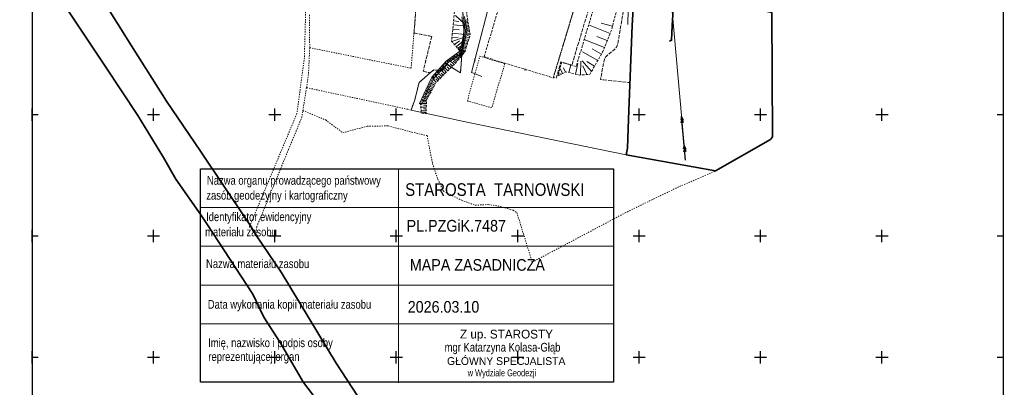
# Model space of a CAD drawing. Header units: metres. Extents: x 7477116 to 7525112, y 5510197 to 5567455.
# Tile 6 of 18: x 7495995 to 7496400, y 5531538 to 5531689. Entities that reach past the tile are written whole.
import ezdxf
from ezdxf.enums import TextEntityAlignment as Align

# ---------------------------------------------------------------- set-up
doc = ezdxf.new("R2010")
doc.units = ezdxf.units.M
for name, pattern in [('1.0_0.5', [1.5, 1, -0.5]), ('1.5_0.5', [2, 1.5, -0.5]), ('219-500', [0]), ('egba01_500', [0]), ('egkk-500', [2, 1.5, -0.5]), ('egug-500', [1, 0.5, -0.5]), ('otwm_500', [0]), ('suep_sn_500', [0])]:
    doc.linetypes.add(name, pattern=pattern)
doc.layers.get('0').update_dxf_attribs({"color": 2, "lineweight": 5})
doc.styles.get("Standard").update_dxf_attribs({"font": 'Working1250', "width": 0.75})

# ---------------------------------------------------------------- blocks, each defined once
blk = doc.blocks.new('203')
at = {"linetype": 'Continuous', "lineweight": 0}
h = blk.add_hatch(color=0, dxfattribs=at)
edge = h.paths.add_edge_path()
edge.add_arc((0, 0), 0.045, 0, 360)
blk = doc.blocks.new('SUEP2')
at = {"color": 0, "linetype": 'Continuous'}
for p, q in [((0, 0), (6.027, 0)), ((5.027, 0), (3.527, 0.5)), ((5.027, 0), (3.527, -0.5)), ((6.027, 0), (4.527, 0.5)), ((6.027, 0), (4.527, -0.5)), ((6.027, 0), (18.027, 0)), ((17.027, 0), (15.527, 0.5)), ((17.027, 0), (15.527, -0.5)), ((18.027, 0), (16.527, 0.5)), ((18.027, 0), (16.527, -0.5))]:
    blk.add_line(p, q, dxfattribs=at)
blk = doc.blocks.new('RAMKA500KP')
at = {"color": 0}
for p, q in [((0, 247.5), (0, 250)), ((0, 250), (2.5, 250)), ((47.5, 250), (52.5, 250)), ((50, 247.5), (50, 250)), ((97.5, 250), (102.5, 250)), ((100, 247.5), (100, 250)), ((147.5, 250), (152.5, 250)), ((150, 247.5), (150, 250)), ((197.5, 250), (202.5, 250)), ((200, 247.5), (200, 250)), ((247.5, 250), (252.5, 250)), ((250, 247.5), (250, 250)), ((297.5, 250), (302.5, 250)), ((300, 247.5), (300, 250)), ((347.5, 250), (352.5, 250)), ((350, 247.5), (350, 250)), ((397.5, 250), (400, 250)), ((400, 247.5), (400, 250)), ((0, 197.5), (0, 202.5)), ((0, 200), (2.5, 200)), ((47.5, 200), (52.5, 200)), ((50, 197.5), (50, 202.5)), ((97.5, 200), (102.5, 200)), ((100, 197.5), (100, 202.5)), ((147.5, 200), (152.5, 200)), ((150, 197.5), (150, 202.5)), ((197.5, 200), (202.5, 200)), ((200, 197.5), (200, 202.5)), ((247.5, 200), (252.5, 200)), ((250, 197.5), (250, 202.5)), ((297.5, 200), (302.5, 200)), ((300, 197.5), (300, 202.5)), ((347.5, 200), (352.5, 200)), ((350, 197.5), (350, 202.5)), ((397.5, 200), (400, 200)), ((400, 197.5), (400, 202.5)), ((0, 147.5), (0, 152.5)), ((50, 147.5), (50, 152.5)), ((100, 147.5), (100, 152.5)), ((150, 147.5), (150, 152.5)), ((200, 147.5), (200, 152.5)), ((250, 147.5), (250, 152.5)), ((300, 147.5), (300, 152.5)), ((350, 147.5), (350, 152.5)), ((400, 147.5), (400, 152.5)), ((0, 150), (2.5, 150)), ((47.5, 150), (52.5, 150)), ((97.5, 150), (102.5, 150)), ((147.5, 150), (152.5, 150)), ((197.5, 150), (202.5, 150)), ((247.5, 150), (252.5, 150)), ((297.5, 150), (302.5, 150)), ((347.5, 150), (352.5, 150)), ((397.5, 150), (400, 150)), ((0, 97.5), (0, 102.5)), ((50, 97.5), (50, 102.5)), ((100, 97.5), (100, 102.5)), ((150, 97.5), (150, 102.5)), ((200, 97.5), (200, 102.5)), ((250, 97.5), (250, 102.5)), ((300, 97.5), (300, 102.5)), ((350, 97.5), (350, 102.5)), ((400, 97.5), (400, 102.5)), ((0, 100), (2.5, 100)), ((47.5, 100), (52.5, 100)), ((97.5, 100), (102.5, 100)), ((147.5, 100), (152.5, 100)), ((197.5, 100), (202.5, 100)), ((247.5, 100), (252.5, 100)), ((297.5, 100), (302.5, 100)), ((347.5, 100), (352.5, 100)), ((397.5, 100), (400, 100)), ((0, 47.5), (0, 52.5)), ((0, 50), (2.5, 50)), ((47.5, 50), (52.5, 50)), ((50, 47.5), (50, 52.5)), ((97.5, 50), (102.5, 50)), ((100, 47.5), (100, 52.5)), ((147.5, 50), (152.5, 50)), ((150, 47.5), (150, 52.5)), ((197.5, 50), (202.5, 50)), ((200, 47.5), (200, 52.5)), ((247.5, 50), (252.5, 50)), ((250, 47.5), (250, 52.5)), ((297.5, 50), (302.5, 50)), ((300, 47.5), (300, 52.5)), ((347.5, 50), (352.5, 50)), ((350, 47.5), (350, 52.5)), ((397.5, 50), (400, 50)), ((400, 47.5), (400, 52.5)), ((0, 0), (0, 2.5)), ((0, 0), (2.5, 0)), ((47.5, 0), (52.5, 0)), ((50, 0), (50, 2.5)), ((97.5, 0), (102.5, 0)), ((100, 0), (100, 2.5)), ((147.5, 0), (152.5, 0)), ((150, 0), (150, 2.5)), ((197.5, 0), (202.5, 0)), ((200, 0), (200, 2.5)), ((247.5, 0), (252.5, 0)), ((250, 0), (250, 2.5)), ((297.5, 0), (302.5, 0)), ((300, 0), (300, 2.5)), ((347.5, 0), (352.5, 0)), ((350, 0), (350, 2.5)), ((397.5, 0), (400, 0)), ((400, 0), (400, 2.5))]:
    blk.add_line(p, q, dxfattribs=at)
at = {"color": 0, "flags": 128}
blk.add_lwpolyline([(0, 0), (400, 0), (400, 250), (0, 250)], close=True, dxfattribs=at)

msp = doc.modelspace()

# ---------------------------------------------------------------- linework, layer by layer
at = {"layer": '217-kontur klasyfikacyjny', "color": 92, "linetype": 'egkk-500', "lineweight": 18, "flags": 128}
for points in [[(7496159.06, 5531705.33), (7496157.27, 5531683.64)], [(7496178.05, 5531687.48), (7496174.33, 5531690.91)], [(7496177.42, 5531679.8), (7496178.05, 5531687.48)], [(7496157.27, 5531683.64), (7496164.56, 5531682.25)], [(7496164.56, 5531682.25), (7496161.09, 5531667.91)], [(7496176.39, 5531667.29), (7496177.42, 5531679.8)], [(7496168.99, 5531668.14), (7496170.87, 5531670.73)], [(7496170.87, 5531670.73), (7496176.39, 5531667.29)], [(7496161.09, 5531667.91), (7496163.93, 5531667.2)], [(7496163.93, 5531667.2), (7496165.43, 5531668.42)], [(7496165.43, 5531668.42), (7496168.99, 5531668.14)]]:
    msp.add_lwpolyline(points, dxfattribs=at)
at = {"layer": '218-kontur użytku gruntowego', "color": 94, "linetype": 'egug-500', "lineweight": 18, "flags": 128}
for points in [[(7496113.2, 5531711.35), (7496112.13, 5531673.39)], [(7496157.27, 5531683.64), (7496159.06, 5531705.33)], [(7496246.25, 5531663.2), (7496247.42, 5531696.33)], [(7496114.33, 5531677.58), (7496114.23, 5531691.1)], [(7496174.33, 5531690.91), (7496178.05, 5531687.48)], [(7496178.05, 5531687.48), (7496177.42, 5531679.8)], [(7496156.08, 5531669.14), (7496157.27, 5531683.64)], [(7496157.27, 5531683.64), (7496164.56, 5531682.25)], [(7496164.56, 5531682.25), (7496161.09, 5531667.91)], [(7496113.84, 5531666.97), (7496114.33, 5531677.58)], [(7496114.33, 5531677.58), (7496156.08, 5531669.14)], [(7496177.42, 5531679.8), (7496176.39, 5531667.29)], [(7496112.13, 5531673.39), (7496109.06, 5531650.46)], [(7496179.25, 5531655.62), (7496184.46, 5531674.06)], [(7496184.46, 5531674.06), (7496194.7, 5531671.01)], [(7496170.87, 5531670.73), (7496168.99, 5531668.14)], [(7496176.39, 5531667.29), (7496170.87, 5531670.73)], [(7496194.7, 5531671.01), (7496189.29, 5531652.8)], [(7496113.03, 5531661.13), (7496113.84, 5531666.97)], [(7496163.93, 5531667.2), (7496159.4, 5531663.27)], [(7496161.09, 5531667.91), (7496163.93, 5531667.2)], [(7496165.43, 5531668.42), (7496163.93, 5531667.2)], [(7496168.99, 5531668.14), (7496165.43, 5531668.42)], [(7496111.52, 5531651.68), (7496113.03, 5531661.13)], [(7496154.68, 5531652.2), (7496113.03, 5531661.13)], [(7496159.4, 5531663.27), (7496157.49, 5531655.65)], [(7496245.22, 5531636.21), (7496246.25, 5531663.2)], [(7496157.49, 5531655.65), (7496156.05, 5531651.9)], [(7496189.29, 5531652.8), (7496179.25, 5531655.62)], [(7496109.06, 5531650.46), (7496089.58, 5531603.95)], [(7496111.05, 5531648.77), (7496111.52, 5531651.68)], [(7496111.52, 5531651.68), (7496120.92, 5531647.81)], [(7496156.05, 5531651.9), (7496154.68, 5531652.2)], [(7496105.61, 5531635.62), (7496111.05, 5531648.77)], [(7496120.92, 5531647.81), (7496124.82, 5531644.9)], [(7496124.82, 5531644.9), (7496127.98, 5531642.53)], [(7496127.98, 5531642.53), (7496138.01, 5531645.23)], [(7496138.01, 5531645.23), (7496146.63, 5531645.35)], [(7496146.63, 5531645.35), (7496156.38, 5531642.81)], [(7496156.38, 5531642.81), (7496162.69, 5531641.35)], [(7496162.69, 5531641.35), (7496164, 5531634.55)], [(7496092.52, 5531603.77), (7496105.61, 5531635.62)], [(7496164, 5531634.55), (7496164.9, 5531629.85)], [(7496244.66, 5531633.41), (7496245.22, 5531636.21)], [(7496281.42, 5531626.82), (7496244.66, 5531633.41)], [(7496164.9, 5531629.85), (7496167.09, 5531623.41)], [(7496274.3, 5531623.64), (7496281.42, 5531626.82)], [(7496167.09, 5531623.41), (7496169.43, 5531618.37)], [(7496266.67, 5531620.42), (7496274.3, 5531623.64)], [(7496169.43, 5531618.37), (7496176.92, 5531614.73)], [(7496245.14, 5531609.99), (7496266.67, 5531620.42)], [(7496176.92, 5531614.73), (7496182.53, 5531612.64)], [(7496182.53, 5531612.64), (7496187.89, 5531612.97)], [(7496187.89, 5531612.97), (7496192.82, 5531612.17)], [(7496192.82, 5531612.17), (7496198.11, 5531610.57)], [(7496198.11, 5531610.57), (7496199.64, 5531609.61)], [(7496199.64, 5531609.61), (7496199.93, 5531608.66)], [(7496199.93, 5531608.66), (7496205.97, 5531589.2)], [(7496208.7, 5531590.65), (7496245.14, 5531609.99)], [(7496089.58, 5531603.95), (7496092.24, 5531600.21)], [(7496092.24, 5531600.21), (7496092.52, 5531603.77)], [(7496205.97, 5531589.2), (7496208.7, 5531590.65)]]:
    msp.add_lwpolyline(points, dxfattribs=at)
at = {"layer": '219-działka ewidencyjna', "color": 7, "linetype": '219-500', "lineweight": 18, "flags": 128}
for points in [[(7496246.25, 5531663.2), (7496247.42, 5531696.33)], [(7496174.33, 5531690.91), (7496178.05, 5531687.48)], [(7496177.42, 5531679.8), (7496178.05, 5531687.48)], [(7496176.39, 5531667.29), (7496177.42, 5531679.8)], [(7496168.99, 5531668.14), (7496170.87, 5531670.73)], [(7496170.87, 5531670.73), (7496176.39, 5531667.29)], [(7496159.4, 5531663.27), (7496163.93, 5531667.2)], [(7496163.93, 5531667.2), (7496165.43, 5531668.42)], [(7496165.43, 5531668.42), (7496168.99, 5531668.14)], [(7496157.49, 5531655.65), (7496159.4, 5531663.27)], [(7496245.22, 5531636.21), (7496246.25, 5531663.2)], [(7496156.05, 5531651.9), (7496157.49, 5531655.65)], [(7496156.05, 5531651.9), (7496179.68, 5531646.82)], [(7496179.68, 5531646.82), (7496244.66, 5531633.41)], [(7496244.66, 5531633.41), (7496245.22, 5531636.21)]]:
    msp.add_lwpolyline(points, dxfattribs=at)
at = {"layer": 'Granica arkusza mapy', "color": 94, "linetype": 'egba01_500', "lineweight": 35, "flags": 128}
for points in [[(7495997.18, 5532172.66), (7495997.47, 5532162.99), (7495999.19, 5532152.84), (7496002.52, 5532132.97), (7496005.98, 5532112.41), (7496011.83, 5532075.41), (7496011.88, 5532071.09), (7496011.9, 5532069.01), (7496012.12, 5532044.21), (7496012.17, 5532038.22), (7496010.64, 5531995.82), (7496011.62, 5531988.42), (7496016.27, 5531982.65), (7496015.76, 5531974.66), (7496015.74, 5531973.33), (7496015.65, 5531969.03), (7496015.6, 5531966.01), (7496015.5, 5531964.29), (7496015.32, 5531961.31), (7496011.28, 5531883.73), (7496010.89, 5531878.09), (7496010.91, 5531863.06), (7496008.93, 5531836.17), (7496008.41, 5531813.73), (7496009.01, 5531802.38), (7496006.29, 5531761.65), (7496006.14, 5531746.83), (7496007.86, 5531736.78), (7496013.22, 5531724.4), (7496022.99, 5531707.27), (7496040.96, 5531678.34), (7496055.33, 5531655.6), (7496069.36, 5531634.9), (7496088.27, 5531606.71), (7496089.82, 5531604.39), (7496092.21, 5531600.53), (7496102.52, 5531585.14), (7496125.21, 5531547.59), (7496144.86, 5531517.44), (7496146.2, 5531515.09), (7496163.34, 5531484.54), (7496180.07, 5531457.22), (7496190.46, 5531438.94), (7496194.52, 5531431.93), (7496197.16, 5531423.82), (7496200.66, 5531417.5), (7496207.57, 5531397.29), (7496219.2, 5531366.19), (7496223.56, 5531367.92), (7496259.17, 5531382.04), (7496288.32, 5531393.79), (7496321.88, 5531404.71), (7496393.92, 5531427.08), (7496405.2, 5531430.78), (7496417.87, 5531435.62), (7496425.18, 5531436.12), (7496426.02, 5531442.63), (7496429.77, 5531447.63), (7496431.82, 5531449.22), (7496449.76, 5531463.14), (7496464.05, 5531475.3), (7496467.2, 5531481.29), (7496470.6, 5531487.75), (7496466.42, 5531507.2), (7496461, 5531522.9), (7496457.84, 5531530.04), (7496452.04, 5531539.59), (7496445.76, 5531557.58), (7496444.85, 5531576.23), (7496448.24, 5531586.28), (7496445.42, 5531604.05), (7496444.82, 5531607.87), (7496449.2, 5531622.27), (7496461.13, 5531647.18), (7496477.87, 5531674.05), (7496508.71, 5531716.88), (7496550.66, 5531768.73), (7496556.79, 5531768.64), (7496564.22, 5531768.54), (7496585.84, 5531793.12), (7496592.78, 5531799.45), (7496594.76, 5531801.26), (7496595.83, 5531802.23), (7496596.73, 5531804.1), (7496598.82, 5531808.39), (7496567.29, 5531820.99), (7496536.43, 5531835.97), (7496517.7, 5531847.86), (7496489.82, 5531870.16), (7496463.68, 5531893.03), (7496456.17, 5531906.49), (7496421.5, 5531947.68), (7496397.88, 5531949.8), (7496391.95, 5531989.03), (7496382.34, 5531986.84), (7496368.51, 5531973.84), (7496363.57, 5531978.27), (7496360.84, 5531980.81), (7496358.92, 5531982.62), (7496355.09, 5531986.21), (7496374.5, 5532007.5), (7496392.7, 5532025.95), (7496393.22, 5532032.52), (7496394.9, 5532053.8), (7496391.04, 5532097.19), (7496389.01, 5532154.63), (7496383.99, 5532163.11), (7496380.92, 5532193.48), (7496374.97, 5532206.57), (7496364.33, 5532215.07), (7496355.91, 5532228.85), (7496350.45, 5532236.31), (7496345.14, 5532240.81), (7496352.02, 5532237.48), (7496356.34, 5532235.4), (7496364.11, 5532231.63), (7496364.54, 5532245.84), (7496364.5, 5532248.74), (7496364.44, 5532252.83), (7496364.07, 5532277.75), (7496360.07, 5532280.29), (7496358.86, 5532280.94), (7496356.22, 5532282.34), (7496321.71, 5532298.53), (7496301.13, 5532308.18), (7496294.56, 5532311.38), (7496287.22, 5532314.94), (7496266.37, 5532325.05), (7496245.8, 5532335.46), (7496236.51, 5532340.17), (7496224.99, 5532346.01), (7496213.03, 5532351.85), (7496195.22, 5532359.6), (7496188.97, 5532362.32), (7496174.97, 5532369.07), (7496163.91, 5532374.4), (7496157.06, 5532373.8), (7496153.92, 5532374.89), (7496129.55, 5532383.42), (7496125.02, 5532385.28), (7496098.83, 5532396), (7496058.71, 5532413.67), (7496049.51, 5532417.32), (7496042.61, 5532396.32), (7496039.33, 5532384.44), (7496035.57, 5532364.58), (7496034.66, 5532361.51), (7496034.02, 5532358.25), (7496031.91, 5532348.97), (7496028.01, 5532331.19), (7496017.64, 5532284.49), (7496012.76, 5532262.48), (7496010.67, 5532253.1), (7496009.14, 5532246.42), (7496014.65, 5532252.21), (7496028.98, 5532261.48), (7496038.07, 5532271.28), (7496041.64, 5532272.19), (7496045.55, 5532271.44), (7496048.87, 5532268.84), (7496057.35, 5532261.95), (7496067.1, 5532252.2), (7496086.41, 5532230.42), (7496090.62, 5532225.4), (7496106.63, 5532206.32), (7496118.03, 5532190.5), (7496142.49, 5532157.04), (7496144.36, 5532154.13), (7496141.27, 5532147.62), (7496141.85, 5532136.24), (7496142.89, 5532115.9), (7496144.05, 5532093.2), (7496122.73, 5532096.14), (7496105.36, 5532099), (7496103.22, 5532121.4), (7496099.06, 5532142.17), (7496094.94, 5532162.95), (7496090.01, 5532183.82), (7496059.01, 5532224.52), (7496010.23, 5532230.27), (7496005.58, 5532230.82), (7496002.05, 5532211.9), (7495998.32, 5532193.97)], [(7495681.73, 5531731.52), (7495681.7, 5531717.94), (7495683.31, 5531689.54), (7495685.03, 5531673.65), (7495682.7, 5531651.88), (7495687.7, 5531651.62), (7495689.31, 5531648.71), (7495720.61, 5531602.95), (7495729.7, 5531588.75), (7495759.99, 5531543.63), (7495750.96, 5531537.62), (7495762.47, 5531520.3), (7495796.6, 5531468.15), (7495816.27, 5531455.32), (7495842.83, 5531465), (7495865.03, 5531473.63), (7495900.64, 5531487.28), (7495909.83, 5531445.92), (7495916.95, 5531414.63), (7495944.83, 5531412.97), (7495956.82, 5531412.41), (7495959.37, 5531404.71), (7495955.03, 5531364.36), (7495978.14, 5531356.82), (7496011.08, 5531397.35), (7496022.82, 5531395.24), (7496020.23, 5531379.38), (7496022.4, 5531378.77), (7496059.78, 5531369.37), (7496079.08, 5531364.03), (7496095.95, 5531362.74), (7496102.66, 5531361.55), (7496111.95, 5531358.13), (7496114.9, 5531357.17), (7496118.2, 5531356.09), (7496130.9, 5531343.66), (7496136.01, 5531337.79), (7496146.77, 5531334.25), (7496159.79, 5531348.86), (7496160.5, 5531350.03), (7496167.76, 5531371.04), (7496171.49, 5531382.25), (7496176, 5531400.9), (7496177.21, 5531413.68), (7496175.79, 5531429.88), (7496171.13, 5531442.94), (7496165.71, 5531451.93), (7496160.14, 5531459.32), (7496148.56, 5531477.39), (7496132.16, 5531503.69), (7496129.11, 5531508.38), (7496117.56, 5531532.12), (7496111.8, 5531539.63), (7496102.17, 5531556.11), (7496095.49, 5531566.49), (7496090.89, 5531575.95), (7496071.99, 5531604.96), (7496069.52, 5531608.67), (7496059.25, 5531623.42), (7496054.17, 5531632.38), (7496043.5, 5531649.61), (7496030.05, 5531669.93), (7496010, 5531700.18), (7496006.79, 5531702.14), (7496002.87, 5531706.92), (7495993.64, 5531735.26), (7495989.87, 5531752.13), (7495989.73, 5531757.63), (7495990.78, 5531797.47), (7495991.11, 5531829.66), (7495992.98, 5531854.49), (7495993.15, 5531854.46), (7495995.1, 5531884.2), (7495994.68, 5531884.27), (7495972.39, 5531888.2), (7495968.94, 5531888.81), (7495950.14, 5531892.12), (7495947.82, 5531892.64), (7495908.07, 5531899.54), (7495892.82, 5531901.43), (7495887.12, 5531902.94), (7495883.96, 5531903.59), (7495871.51, 5531906.27), (7495857.69, 5531909.87), (7495851.89, 5531913.67), (7495835.76, 5531920.12), (7495833.33, 5531920.92), (7495816.83, 5531926.39), (7495816.99, 5531929.05), (7495807.51, 5531930.87), (7495795.85, 5531932.38), (7495784.48, 5531932.99), (7495749.41, 5531930.97), (7495737.74, 5531930.36), (7495732.78, 5531928.76), (7495727.33, 5531926.55), (7495722.23, 5531923.37), (7495721.9, 5531920.47), (7495724.53, 5531913.81), (7495731.81, 5531897.87), (7495735.3, 5531894.07), (7495745.57, 5531885.92), (7495751.98, 5531877.82), (7495752.47, 5531868.94), (7495747.84, 5531855.33), (7495740.29, 5531845.2), (7495725.22, 5531832.1), (7495715.03, 5531813.86), (7495704.28, 5531788.64), (7495702.68, 5531783.02), (7495694.28, 5531768.19), (7495686.07, 5531755.98), (7495682.2, 5531745.32), (7495681.77, 5531736.58)], [(7496244.64, 5531633.44), (7496245.15, 5531636.13), (7496245.6, 5531648.08), (7496247.19, 5531686.79), (7496247.68, 5531696.15), (7496254.45, 5531695.64), (7496259.54, 5531695.28), (7496260.98, 5531695.13), (7496266.44, 5531694.49), (7496273.68, 5531694.2), (7496290.25, 5531693.28), (7496297.02, 5531692.58), (7496302.54, 5531692.48), (7496304.66, 5531692.06), (7496304.93, 5531640.89), (7496304.07, 5531639.72), (7496281.39, 5531626.86)]]:
    msp.add_lwpolyline(points, close=True, dxfattribs=at)
at = {"layer": 'obszar utwardzony', "color": 7, "linetype": '1.5_0.5', "lineweight": 18, "flags": 128}
for points in [[(7496219.91, 5531742.7), (7496227.86, 5531743.55), (7496244.44, 5531745.61), (7496247.35, 5531745.13), (7496250.87, 5531743.38), (7496256.04, 5531740.33), (7496258.52, 5531738.64), (7496260.05, 5531737.22), (7496260.65, 5531736.5), (7496261.1, 5531735.63), (7496261.63, 5531733.69), (7496262.32, 5531729.02), (7496257.53, 5531726.49), (7496263.11, 5531723.91), (7496265.54, 5531705.41), (7496259.3, 5531695.41), (7496254.5, 5531695.84), (7496247.42, 5531696.33), (7496247.15, 5531687.65), (7496247.13, 5531687.16), (7496246.25, 5531663.2), (7496236.64, 5531664.18), (7496235.51, 5531664.29), (7496234.04, 5531664.43), (7496235.58, 5531672.3), (7496235.92, 5531673.33), (7496236.5, 5531674.1), (7496240.35, 5531677.38), (7496240.83, 5531678.05), (7496241.19, 5531679.08), (7496244.12, 5531696.5), (7496244.46, 5531698.63), (7496245.09, 5531701.57), (7496249.37, 5531715.86), (7496250.16, 5531718.79), (7496250.62, 5531721.73), (7496250.78, 5531724.69), (7496250.5, 5531727.67), (7496249.93, 5531730.56), (7496248.99, 5531733.48), (7496248.08, 5531735.24), (7496246.94, 5531737.04), (7496245.55, 5531738.64), (7496244.33, 5531739.56), (7496242.72, 5531740.33), (7496240.78, 5531741.06), (7496238.6, 5531741.54), (7496237.12, 5531741.64), (7496227.8, 5531742.12)], [(7496232.53, 5531724.55), (7496232.6, 5531724.78), (7496233.62, 5531724.48), (7496236.02, 5531732.47), (7496240.58, 5531731.14), (7496238.11, 5531723.02), (7496222.28, 5531670.46), (7496217.81, 5531671.78), (7496215.82, 5531665.06), (7496214.67, 5531665.36), (7496216.71, 5531672.03)]]:
    msp.add_lwpolyline(points, close=True, dxfattribs=at)
at = {"layer": 'obudowa ochronna przewodu', "color": 7, "linetype": 'CONTINUOUS', "lineweight": 35, "flags": 128}
msp.add_lwpolyline([(7496262.51, 5531680.23), (7496263.35, 5531680.65), (7496263.57, 5531686.55), (7496264.06, 5531693.41), (7496263.53, 5531700.42), (7496263.4, 5531707.14), (7496250.43, 5531712.95), (7496252.09, 5531725.23), (7496249.51, 5531736.62), (7496244.98, 5531738.24)], dxfattribs=at)
at = {"layer": 'Pieczątka na wyrysie', "color": 1, "linetype": 'CONTINUOUS', "lineweight": 25, "flags": 128}
for points in [[(7496069.41, 5531539.77), (7496069.41, 5531627.61)], [(7496069.41, 5531627.61), (7496239.47, 5531627.61)], [(7496239.41, 5531627.63), (7496239.41, 5531539.77)], [(7496239.41, 5531539.77), (7496069.41, 5531539.77)]]:
    msp.add_lwpolyline(points, dxfattribs=at)
at = {"layer": 'Pieczątka na wyrysie', "color": 1, "linetype": 'CONTINUOUS', "lineweight": 18, "flags": 128}
for points in [[(7496150.87, 5531627.41), (7496150.87, 5531539.41)], [(7496069.41, 5531611.77), (7496239.41, 5531611.77)], [(7496069.41, 5531595.77), (7496239.41, 5531595.77)], [(7496069.41, 5531579.77), (7496239.41, 5531579.77)], [(7496069.41, 5531563.77), (7496239.41, 5531563.77)]]:
    msp.add_lwpolyline(points, dxfattribs=at)
at = {"layer": 'plac gier i zabaw', "color": 7, "linetype": '1.0_0.5', "lineweight": 18, "flags": 128}
msp.add_lwpolyline([(7496186.14, 5531673.83), (7496203.96, 5531733.14), (7496232.53, 5531724.55), (7496216.71, 5531672.03), (7496214.67, 5531665.36), (7496214.61, 5531665.16)], close=True, dxfattribs=at)
at = {"layer": 'przewód elektroenergetyczny podziemny', "color": 1, "linetype": 'CONTINUOUS', "lineweight": 18, "flags": 128}
msp.add_lwpolyline([(7496244.98, 5531738.24), (7496249.51, 5531736.62), (7496252.09, 5531725.23), (7496250.43, 5531712.95), (7496263.4, 5531707.14), (7496263.53, 5531700.42), (7496264.06, 5531693.41), (7496263.57, 5531686.55), (7496263.35, 5531680.65), (7496262.51, 5531680.23)], dxfattribs=at)
at = {"layer": 'przewód elektroenergetyczny średniego napięcia', "color": 1, "linetype": 'suep_sn_500', "lineweight": 18, "flags": 128}
msp.add_lwpolyline([(7496269.07, 5531631.27), (7496260.54, 5531726.6)], dxfattribs=at)
at = {"layer": 'przewód kanalizacyjny', "color": 34, "linetype": 'CONTINUOUS', "lineweight": 18, "flags": 128}
msp.add_lwpolyline([(7496247.07, 5531766.59), (7496245.3, 5531687.2)], dxfattribs=at)
at = {"layer": 'przewód wodociągowy', "color": 5, "linetype": 'CONTINUOUS', "lineweight": 18, "flags": 128}
msp.add_lwpolyline([(7496200.2, 5531742.7), (7496198.52, 5531734.97), (7496183.28, 5531676.24), (7496180.98, 5531667.39), (7496182.86, 5531666.64), (7496185.21, 5531665.69)], dxfattribs=at)
at = {"layer": 'rów melioracyjny (linia)', "color": 7, "linetype": 'otwm_500', "lineweight": 18}
for p, q in [((7496177.98, 5531684.57), (7496177.03, 5531690.3)), ((7496179, 5531684.57), (7496178.03, 5531690.44)), ((7496177.03, 5531679.23), (7496177.98, 5531684.57)), ((7496178.01, 5531679.01), (7496179, 5531684.57)), ((7496176.1, 5531676.09), (7496177.03, 5531679.23)), ((7496177.02, 5531675.45), (7496178.01, 5531679.01)), ((7496170.53, 5531672.1), (7496176.1, 5531676.09)), ((7496171.21, 5531671.34), (7496177.02, 5531675.45)), ((7496164.58, 5531665.41), (7496170.53, 5531672.1)), ((7496165.44, 5531664.85), (7496171.21, 5531671.34)), ((7496162.11, 5531660.2), (7496164.58, 5531665.41)), ((7496163.01, 5531659.78), (7496165.44, 5531664.85)), ((7496159.54, 5531654.57), (7496162.11, 5531660.2)), ((7496160.45, 5531654.15), (7496163.01, 5531659.78)), ((7496159.54, 5531654.57), (7496159.99, 5531654.36)), ((7496160.45, 5531654.15), (7496159.99, 5531654.36))]:
    msp.add_line(p, q, dxfattribs=at)
at = {"layer": 'skarpa nieumocniona', "color": 7, "linetype": '1.0_0.5', "lineweight": 18, "flags": 128}
for points in [[(7496192.14, 5531740.39), (7496191.32, 5531739.28), (7496185.6, 5531736.93), (7496183.53, 5531732.38), (7496184.32, 5531728.88), (7496183.89, 5531723.36), (7496184.09, 5531713.61), (7496182.47, 5531710.6), (7496181.13, 5531705.98), (7496178.9, 5531702.18), (7496176.7, 5531697.94), (7496177.53, 5531690.37), (7496178.49, 5531684.57), (7496177.52, 5531679.12), (7496176.56, 5531675.77), (7496172.77, 5531680.33), (7496174.76, 5531701.68), (7496175.48, 5531705.81), (7496179.56, 5531728.17), (7496180.38, 5531731.77), (7496183, 5531739.16), (7496185.6, 5531742.29)], [(7496219.91, 5531742.7), (7496227.8, 5531742.12), (7496234.99, 5531740), (7496240.26, 5531737.48), (7496244.9, 5531734.56), (7496247.75, 5531727.9), (7496244.11, 5531708.53), (7496242.39, 5531699.22), (7496238.6, 5531684.85), (7496235.06, 5531675.99), (7496229.68, 5531666.6), (7496225.31, 5531666.3), (7496219.98, 5531667.62), (7496216.54, 5531666.03), (7496218.12, 5531671.59), (7496222.21, 5531670.38), (7496224.05, 5531669.84), (7496239.88, 5531722.51), (7496241.5, 5531731.89), (7496239.59, 5531734.95), (7496233.57, 5531738.28), (7496228.22, 5531740.39), (7496220.1, 5531741.44), (7496219.98, 5531742.13)], [(7496192.14, 5531740.39), (7496194.99, 5531739.07), (7496192.74, 5531735.54), (7496186.33, 5531731.65), (7496186.3, 5531722.94), (7496185.73, 5531712.41), (7496181.94, 5531703.31), (7496178.36, 5531696.89), (7496179.15, 5531690.32), (7496180.42, 5531683.04), (7496178.34, 5531675.98), (7496174.27, 5531671.13), (7496166.44, 5531663.36), (7496162.4, 5531655.89), (7496162.3, 5531650.38), (7496160.28, 5531650.64), (7496160.06, 5531653.54), (7496159.99, 5531654.36), (7496162.56, 5531659.99), (7496165.01, 5531665.13), (7496170.87, 5531671.72), (7496176.56, 5531675.77), (7496177.52, 5531679.12), (7496178.49, 5531684.57), (7496177.53, 5531690.37), (7496176.7, 5531697.94), (7496178.9, 5531702.18), (7496181.13, 5531705.98), (7496182.47, 5531710.6), (7496184.09, 5531713.61), (7496183.89, 5531723.36), (7496184.32, 5531728.88), (7496183.53, 5531732.38), (7496185.6, 5531736.93), (7496191.32, 5531739.28)]]:
    msp.add_lwpolyline(points, close=True, dxfattribs=at)
at = {"layer": 'skarpa nieumocniona', "color": 7, "linetype": 'CONTINUOUS', "lineweight": 18, "flags": 128}
for points in [[(7496173.39, 5531686.99), (7496178.16, 5531686.54)], [(7496173.54, 5531688.61), (7496175.71, 5531688.41)], [(7496179.47, 5531688.49), (7496177.89, 5531688.21)], [(7496179.65, 5531687.43), (7496178.06, 5531687.15)], [(7496179.84, 5531686.37), (7496178.24, 5531686.09)], [(7496180.03, 5531685.3), (7496178.42, 5531685.02)], [(7496179.38, 5531689.01), (7496178.59, 5531688.87)], [(7496179.56, 5531687.96), (7496178.77, 5531687.82)], [(7496179.75, 5531686.9), (7496178.95, 5531686.76)], [(7496179.93, 5531685.84), (7496179.13, 5531685.7)], [(7496238.04, 5531683.44), (7496229.2, 5531686.97)], [(7496239.02, 5531686.45), (7496234.4, 5531687.67)], [(7496172.91, 5531681.83), (7496175.47, 5531681.89)], [(7496172.93, 5531680.14), (7496178.02, 5531681.96)], [(7496173.07, 5531683.54), (7496178.22, 5531683.05)], [(7496173.23, 5531685.25), (7496175.84, 5531685.01)], [(7496180, 5531681.61), (7496178.06, 5531682.18)], [(7496180.4, 5531682.96), (7496178.24, 5531683.16)], [(7496180.21, 5531684.22), (7496178.37, 5531683.9)], [(7496180.2, 5531682.28), (7496179.19, 5531682.58)], [(7496180.32, 5531683.62), (7496179.29, 5531683.44)], [(7496180.12, 5531684.77), (7496179.3, 5531684.62)], [(7496236.86, 5531680.49), (7496232.57, 5531682.21)], [(7496173.93, 5531678.93), (7496175.98, 5531680.44)], [(7496174.71, 5531677.99), (7496177.77, 5531680.54)], [(7496175.28, 5531677.31), (7496176.41, 5531678.25)], [(7496175.68, 5531676.83), (7496177.24, 5531678.13)], [(7496178.63, 5531676.97), (7496177.04, 5531677.44)], [(7496178.95, 5531678.04), (7496177.34, 5531678.51)], [(7496179.27, 5531679.14), (7496177.61, 5531679.63)], [(7496179.62, 5531680.33), (7496177.83, 5531680.85)], [(7496178.79, 5531677.5), (7496177.99, 5531677.74)], [(7496179.11, 5531678.58), (7496178.3, 5531678.82)], [(7496179.44, 5531679.72), (7496178.58, 5531679.98)], [(7496179.81, 5531680.96), (7496178.88, 5531681.23)], [(7496235.71, 5531677.61), (7496227.39, 5531680.94)], [(7496174.82, 5531671.78), (7496173.04, 5531673.27)], [(7496175.67, 5531672.8), (7496174.16, 5531674.07)], [(7496176.4, 5531673.67), (7496175.12, 5531674.74)], [(7496176.05, 5531673.25), (7496175.36, 5531673.84)], [(7496177.02, 5531674.41), (7496175.93, 5531675.32)], [(7496175.96, 5531676.49), (7496176.49, 5531676.93)], [(7496176.72, 5531674.05), (7496176.13, 5531674.55)], [(7496177.6, 5531675.09), (7496176.61, 5531675.93)], [(7496177.31, 5531674.75), (7496176.8, 5531675.17)], [(7496178.29, 5531675.92), (7496176.85, 5531676.78)], [(7496177.93, 5531675.49), (7496177.35, 5531675.99)], [(7496178.47, 5531676.44), (7496177.68, 5531676.67)], [(7496232.97, 5531672.35), (7496226.74, 5531675.91)], [(7496234.43, 5531674.89), (7496230.65, 5531677.06)], [(7496171.21, 5531668.1), (7496169.33, 5531669.99)], [(7496172.52, 5531669.39), (7496170.55, 5531671.37)], [(7496171.86, 5531668.74), (7496170.9, 5531669.71)], [(7496173.76, 5531670.62), (7496171.93, 5531672.47)], [(7496173.15, 5531670.02), (7496172.19, 5531671)], [(7496174.33, 5531671.2), (7496173.38, 5531672.02)], [(7496175.26, 5531672.31), (7496174.44, 5531673)], [(7496219.66, 5531667.47), (7496218.82, 5531669.29)], [(7496221.09, 5531667.35), (7496221.87, 5531670.48)], [(7496223.76, 5531666.68), (7496224.79, 5531671.02)], [(7496225.81, 5531666.33), (7496226.05, 5531672.09)], [(7496230.35, 5531667.76), (7496226.5, 5531672.23)], [(7496228.42, 5531666.51), (7496226.82, 5531670.12)], [(7496231.61, 5531669.97), (7496228.41, 5531671.85)], [(7496167.59, 5531664.5), (7496165.94, 5531666.17)], [(7496168.75, 5531665.65), (7496167.02, 5531667.39)], [(7496168.17, 5531665.07), (7496167.32, 5531665.92)], [(7496169.96, 5531666.85), (7496168.15, 5531668.67)], [(7496169.35, 5531666.24), (7496168.46, 5531667.13)], [(7496170.58, 5531667.47), (7496169.66, 5531668.4)], [(7496216.77, 5531666.14), (7496216.71, 5531666.27)], [(7496217.05, 5531666.26), (7496216.77, 5531666.85)], [(7496217.56, 5531666.5), (7496217.28, 5531667.09)], [(7496218.41, 5531666.9), (7496217.41, 5531669.07)], [(7496165.16, 5531660.99), (7496163.47, 5531661.9)], [(7496165.79, 5531662.15), (7496164.04, 5531663.1)], [(7496165.47, 5531661.56), (7496164.61, 5531662.03)], [(7496166.48, 5531663.4), (7496164.93, 5531664.97)], [(7496166.12, 5531662.76), (7496165.23, 5531663.24)], [(7496167.03, 5531663.95), (7496166.22, 5531664.77)], [(7496162.86, 5531656.75), (7496161.43, 5531657.52)], [(7496163.4, 5531657.74), (7496161.9, 5531658.55)], [(7496163.96, 5531658.78), (7496162.4, 5531659.63)], [(7496163.13, 5531657.24), (7496162.4, 5531657.64)], [(7496163.68, 5531658.26), (7496162.91, 5531658.67)], [(7496164.55, 5531659.87), (7496162.92, 5531660.75)], [(7496164.26, 5531659.32), (7496163.45, 5531659.75)], [(7496164.85, 5531660.42), (7496164.02, 5531660.87)], [(7496162.35, 5531653.08), (7496160.09, 5531653.12)], [(7496162.38, 5531654.58), (7496160.11, 5531654.62)], [(7496162.4, 5531655.78), (7496160.65, 5531655.82)], [(7496162.36, 5531653.85), (7496161.2, 5531653.87)], [(7496162.39, 5531655.22), (7496161.39, 5531655.23)], [(7496162.6, 5531656.27), (7496161.9, 5531656.64)], [(7496162.32, 5531651.59), (7496160.2, 5531651.63)], [(7496162.34, 5531652.33), (7496161.24, 5531652.35)], [(7496162.31, 5531650.88), (7496161.28, 5531650.9)]]:
    msp.add_lwpolyline(points, dxfattribs=at)
at = {"layer": 'skarpa nieumocniona', "color": 7, "linetype": '1.0_0.5', "lineweight": 18, "flags": 128}
msp.add_lwpolyline([(7496176.24, 5531676.15), (7496176.8, 5531676.62)], dxfattribs=at)

# ---------------------------------------------------------------- block references
at = {"layer": '203-punkt graniczny', "color": 7, "linetype": 'CONTINUOUS', "lineweight": 18}
for p in [(7496178.05, 5531687.48), (7496177.42, 5531679.8), (7496170.87, 5531670.73), (7496163.93, 5531667.2), (7496165.43, 5531668.42), (7496168.99, 5531668.14), (7496176.39, 5531667.29), (7496159.4, 5531663.27), (7496246.25, 5531663.2), (7496157.49, 5531655.65), (7496156.05, 5531651.9), (7496179.68, 5531646.82), (7496244.66, 5531633.41), (7496245.22, 5531636.21)]:
    msp.add_blockref('203', p, dxfattribs=at)
at = {"layer": 'przewód elektroenergetyczny średniego napięcia', "color": 1, "linetype": 'CONTINUOUS', "lineweight": 18, "rotation": 95.113}
msp.add_blockref('SUEP2', (7496269.07, 5531631.27), dxfattribs=at)
at = {"layer": 'Wstawianie ramki sekcyjnej z opisem', "color": 7, "linetype": 'CONTINUOUS', "lineweight": 13}
msp.add_blockref('RAMKA500KP', (7496000, 5531500), dxfattribs=at)

# ---------------------------------------------------------------- texts
at = {"layer": '210-oznaczenie konturu użytku gruntowego', "color": 94, "linetype": 'CONTINUOUS', "lineweight": 18, "width": 0.79}
msp.add_text('Bz', height=1, dxfattribs=at).set_placement((7496202.56, 5531667.93))
at = {"layer": 'Pieczątka na wyrysie', "color": 7, "linetype": 'CONTINUOUS', "lineweight": 13}
for p in [(7496065.41, 5531647.77), (7496243.41, 5531647.77)]:
    msp.add_text('.', height=0.4, dxfattribs=at).set_placement(p)
at = {"layer": 'Pieczątka na wyrysie', "color": 1, "linetype": 'CONTINUOUS', "lineweight": 13}
for s, height, width, p in [('Nazwa organu prowadzącego państwowy ', 3.6, 0.806, (7496072.01, 5531621.11)), ('STAROSTA  TARNOWSKI', 5.2, 0.885, (7496153.65, 5531616.51)), ('zasób geodezyjny i kartograficzny', 3.6, 0.806, (7496071.75, 5531614.97)), ('Identyfikator ewidencyjny', 3.6, 0.806, (7496071.67, 5531606.11)), ('materiału zasobu', 3.6, 0.806, (7496071.25, 5531599.85)), ('Nazwa materiału zasobu', 3.6, 0.806, (7496071.65, 5531586.77)), ('Data wykonania kopii materiału zasobu', 3.6, 0.806, (7496072.37, 5531570.01)), ('Imię, nazwisko i podpis osoby', 3.6, 0.806, (7496072.51, 5531554.19)), ('        mgr Katarzyna Kolasa-Głąb', 3.6, 0.806, (7496161.29, 5531552.35)), ('reprezentującej organ', 3.6, 0.806, (7496072.59, 5531548.49)), ('w Wydziale Geodezji', 2.8, 0.786, (7496179.41, 5531542.19))]:
    msp.add_text(s, height=height, dxfattribs=dict(at, width=width)).set_placement(p)
at = {"layer": 'Pieczątka na wyrysie', "color": 5, "linetype": 'CONTINUOUS', "lineweight": 18, "width": 0.917}
for s, p in [('PL.PZGiK.7487', (7496154.25, 5531601.81)), ('MAPA ZASADNICZA', (7496155.57, 5531585.67)), ('2026.03.10', (7496154.71, 5531568.39))]:
    msp.add_text(s, height=4.8, dxfattribs=at).set_placement(p)
at = {"layer": 'Pieczątka na wyrysie', "color": 1, "linetype": 'CONTINUOUS', "lineweight": 13}
for s, height, p in [('Z up. STAROSTY', 3.6, (7496176.23, 5531557.75)), ('GŁÓWNY SPECJALISTA', 3.2, (7496170.89, 5531546.85))]:
    msp.add_text(s, height=height, dxfattribs=at).set_placement(p)
at = {"layer": 'przewód elektroenergetyczny podziemny-Atr1', "color": 1, "width": 0.667}
msp.add_text('eN', height=0.75, rotation=87.864, dxfattribs=at).set_placement((7496263.48, 5531684.05), align=Align.MIDDLE_LEFT)
at = {"layer": 'przewód wodociągowy-Atr1', "color": 5, "width": 0.667}
msp.add_text('wo90', height=0.75, rotation=75.432, dxfattribs=at).set_placement((7496181.97, 5531671.21), align=Align.MIDDLE_LEFT)

doc.saveas('drawing.dxf')
